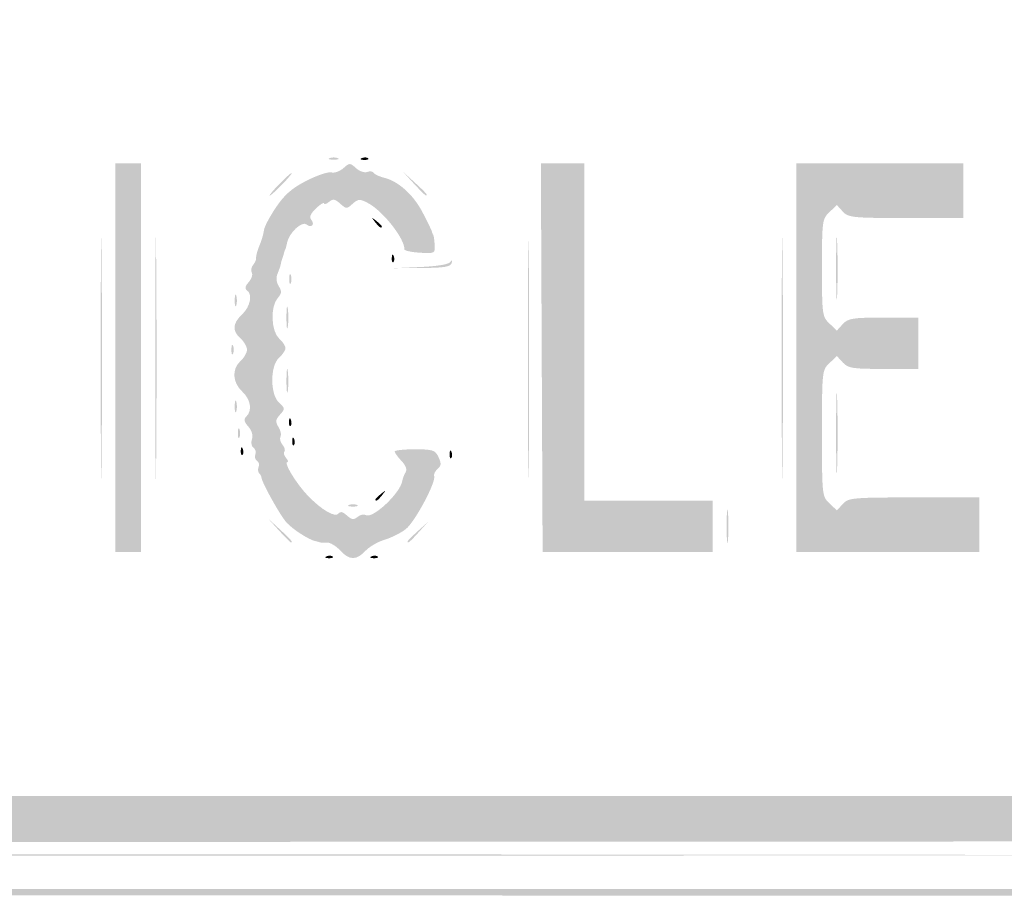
# Model space of a CAD drawing. Header units: inches. Extents: x -18 to 18.1, y -9 to 9.
# Tile 9 of 12: x -0.9 to 9.2, y -9 to 0. Entities that reach past the tile are written whole.
import ezdxf

# ---------------------------------------------------------------- set-up
doc = ezdxf.new("R2010")
doc.units = ezdxf.units.IN
doc.header["$MEASUREMENT"] = 0

msp = doc.modelspace()

# ---------------------------------------------------------------- hatches: boundary and pattern name
h = msp.add_hatch(color=7)
edge = h.paths.add_edge_path()
edge.add_spline(control_points=[(-16.717, -8.95), (-16.985, -8.897), (-17.355, -8.714), (-17.493, -8.566), (-17.628, -8.422), (-17.812, -8.152), (-17.86, -8.027), (-17.963, -7.76), (-17.967, -7.471), (-17.967, 0.034), (-17.967, 7.445), (-17.966, 7.61), (-17.902, 7.857), (-17.821, 8.177), (-17.719, 8.35), (-17.479, 8.579), (-17.25, 8.797), (-17.149, 8.852), (-16.822, 8.936), (-16.576, 8.999), (-16.305, 9), (0.026, 9)], knot_values=[0, 0, 0, 0, 1, 1, 1, 2, 2, 2, 3, 3, 3, 4, 4, 4, 5, 5, 5, 6, 6, 6, 7, 7, 7, 7], degree=3, periodic=0)
edge.add_line((0.026, 9), (16.625, 9))
edge.add_line((16.625, 9), (16.859, 8.931))
edge.add_spline(control_points=[(16.859, 8.931), (17.151, 8.845), (17.278, 8.771), (17.499, 8.558), (17.724, 8.342), (17.822, 8.17), (17.902, 7.857), (17.966, 7.61), (17.967, 7.446), (17.967, 0.039), (17.967, -5.334), (17.956, -7.59), (17.931, -7.745), (17.859, -8.169), (17.554, -8.58), (17.149, -8.796), (16.736, -9.016), (18.115, -9), (-0.028, -8.997), (-13.49, -8.994), (-16.54, -8.986), (-16.717, -8.95)], knot_values=[0, 0, 0, 0, 1, 1, 1, 2, 2, 2, 3, 3, 3, 4, 4, 4, 5, 5, 5, 6, 6, 6, 7, 7, 7, 7], degree=3, periodic=0)
edge = h.paths.add_edge_path(flags=0)
edge.add_spline(control_points=[(16.696, -8.886), (16.985, -8.831), (17.287, -8.681), (17.471, -8.504), (17.653, -8.327), (17.821, -8.002), (17.865, -7.745), (17.891, -7.59), (17.901, -5.334), (17.901, 0.039), (17.901, 7.446), (17.9, 7.61), (17.836, 7.857), (17.759, 8.159), (17.657, 8.343), (17.466, 8.525), (17.277, 8.705), (17.14, 8.782), (16.859, 8.865)], knot_values=[0, 0, 0, 0, 1, 1, 1, 2, 2, 2, 3, 3, 3, 4, 4, 4, 5, 5, 5, 6, 6, 6, 6], degree=3, periodic=0)
edge.add_line((16.859, 8.865), (16.625, 8.934))
edge.add_line((16.625, 8.934), (0.026, 8.934))
edge.add_spline(control_points=[(0.026, 8.934), (-16.305, 8.934), (-16.576, 8.933), (-16.822, 8.87), (-17.137, 8.789), (-17.245, 8.734), (-17.444, 8.548), (-17.651, 8.354), (-17.757, 8.167), (-17.836, 7.857), (-17.9, 7.61), (-17.901, 7.445), (-17.901, 0.034), (-17.901, -7.471), (-17.897, -7.76), (-17.794, -8.027), (-17.752, -8.136), (-17.571, -8.411), (-17.46, -8.534), (-17.355, -8.65), (-16.962, -8.836), (-16.717, -8.885), (-16.54, -8.92), (-13.49, -8.928), (-0.028, -8.931), (14.274, -8.934), (16.478, -8.928), (16.696, -8.886)], knot_values=[0, 0, 0, 0, 1, 1, 1, 2, 2, 2, 3, 3, 3, 4, 4, 4, 5, 5, 5, 6, 6, 6, 7, 7, 7, 8, 8, 8, 9, 9, 9, 9], degree=3, periodic=0)
h = msp.add_hatch(color=7)
edge = h.paths.add_edge_path()
edge.add_spline(control_points=[(-16.716, -8.425), (-16.733, -8.408), (-16.747, -8.406), (-16.747, -8.421), (-16.747, -8.435), (-16.77, -8.429), (-16.797, -8.407), (-16.824, -8.384), (-16.846, -8.375), (-16.846, -8.388), (-16.846, -8.4), (-16.911, -8.365), (-16.99, -8.311), (-17.098, -8.237), (-17.143, -8.222), (-17.171, -8.25), (-17.199, -8.279), (-17.219, -8.278), (-17.248, -8.248), (-17.277, -8.219), (-17.278, -8.199), (-17.251, -8.172), (-17.225, -8.145), (-17.24, -8.093), (-17.31, -7.974), (-17.362, -7.886), (-17.396, -7.813), (-17.385, -7.813), (-17.374, -7.813), (-17.382, -7.794), (-17.401, -7.77), (-17.421, -7.747), (-17.429, -7.698), (-17.42, -7.662), (-17.409, -7.62), (-17.432, -7.57), (-17.487, -7.518)], knot_values=[0, 0, 0, 0, 1, 1, 1, 2, 2, 2, 3, 3, 3, 4, 4, 4, 5, 5, 5, 6, 6, 6, 7, 7, 7, 8, 8, 8, 9, 9, 9, 10, 10, 10, 11, 11, 11, 12, 12, 12, 12], degree=3, periodic=0)
edge.add_line((-17.487, -7.518), (-17.571, -7.439))
edge.add_line((-17.571, -7.439), (-17.571, 0.016))
edge.add_line((-17.571, 0.016), (-17.571, 7.472))
edge.add_line((-17.571, 7.472), (-17.487, 7.551))
edge.add_spline(control_points=[(-17.487, 7.551), (-17.441, 7.595), (-17.409, 7.653), (-17.416, 7.681), (-17.423, 7.709), (-17.376, 7.836), (-17.31, 7.962), (-17.207, 8.16), (-17.162, 8.209), (-16.993, 8.312), (-16.885, 8.378), (-16.787, 8.426), (-16.774, 8.419), (-16.762, 8.411), (-16.743, 8.419), (-16.733, 8.436), (-16.723, 8.453), (-16.688, 8.459), (-16.656, 8.451), (-16.621, 8.442), (-16.565, 8.47), (-16.518, 8.52)], knot_values=[0, 0, 0, 0, 1, 1, 1, 2, 2, 2, 3, 3, 3, 4, 4, 4, 5, 5, 5, 6, 6, 6, 7, 7, 7, 7], degree=3, periodic=0)
edge.add_line((-16.518, 8.52), (-16.439, 8.604))
edge.add_line((-16.439, 8.604), (0, 8.604))
edge.add_line((0, 8.604), (16.439, 8.604))
edge.add_line((16.439, 8.604), (16.517, 8.521))
edge.add_spline(control_points=[(16.517, 8.521), (16.56, 8.475), (16.619, 8.441), (16.647, 8.446), (16.675, 8.451), (16.716, 8.443), (16.739, 8.429), (16.762, 8.414), (16.78, 8.41), (16.78, 8.419), (16.78, 8.428), (16.866, 8.388), (16.97, 8.329), (17.118, 8.246), (17.185, 8.18), (17.279, 8.026), (17.345, 7.918), (17.393, 7.82), (17.386, 7.807), (17.378, 7.795), (17.386, 7.776), (17.403, 7.766), (17.42, 7.756), (17.426, 7.721), (17.418, 7.689), (17.409, 7.654), (17.437, 7.598), (17.487, 7.551)], knot_values=[0, 0, 0, 0, 1, 1, 1, 2, 2, 2, 3, 3, 3, 4, 4, 4, 5, 5, 5, 6, 6, 6, 7, 7, 7, 8, 8, 8, 9, 9, 9, 9], degree=3, periodic=0)
edge.add_line((17.487, 7.551), (17.571, 7.472))
edge.add_line((17.571, 7.472), (17.571, 0.016))
edge.add_line((17.571, 0.016), (17.571, -7.439))
edge.add_line((17.571, -7.439), (17.487, -7.518))
edge.add_spline(control_points=[(17.487, -7.518), (17.437, -7.565), (17.409, -7.621), (17.418, -7.656), (17.426, -7.688), (17.42, -7.723), (17.403, -7.733), (17.386, -7.744), (17.375, -7.77), (17.379, -7.791), (17.388, -7.838), (17.256, -8.097), (17.208, -8.127), (17.183, -8.142), (17.185, -8.163), (17.212, -8.196), (17.26, -8.254), (17.223, -8.302), (17.17, -8.25), (17.143, -8.222), (17.096, -8.238), (16.99, -8.311), (16.911, -8.365), (16.846, -8.4), (16.846, -8.388), (16.846, -8.375), (16.828, -8.381), (16.805, -8.4), (16.77, -8.429), (16.744, -8.439), (16.706, -8.44), (16.702, -8.44), (9.187, -8.443), (0.007, -8.448), (-10.503, -8.453), (-16.696, -8.444), (-16.716, -8.425)], knot_values=[0, 0, 0, 0, 1, 1, 1, 2, 2, 2, 3, 3, 3, 4, 4, 4, 5, 5, 5, 6, 6, 6, 7, 7, 7, 8, 8, 8, 9, 9, 9, 10, 10, 10, 11, 11, 11, 12, 12, 12, 12], degree=3, periodic=0)
edge = h.paths.add_edge_path(flags=0)
edge.add_spline(control_points=[(-16.467, -8.044), (-16.408, -7.978), (-16.365, -7.978), (-0.005, -7.978)], knot_values=[0, 0, 0, 0, 1, 1, 1, 1], degree=3, periodic=0)
edge.add_line((-0.005, -7.978), (16.397, -7.978))
edge.add_line((16.397, -7.978), (16.472, -8.049))
edge.add_spline(control_points=[(16.472, -8.049), (16.53, -8.103), (16.558, -8.111), (16.593, -8.082), (16.618, -8.061), (16.645, -8.052), (16.655, -8.061), (16.682, -8.089), (16.977, -7.812), (17.031, -7.707), (17.079, -7.615), (17.078, -7.604), (17.014, -7.536)], knot_values=[0, 0, 0, 0, 1, 1, 1, 2, 2, 2, 3, 3, 3, 4, 4, 4, 4], degree=3, periodic=0)
edge.add_line((17.014, -7.536), (16.945, -7.463))
edge.add_line((16.945, -7.463), (16.945, 0))
edge.add_line((16.945, 0), (16.945, 7.463))
edge.add_line((16.945, 7.463), (17.014, 7.536))
edge.add_spline(control_points=[(17.014, 7.536), (17.072, 7.598), (17.077, 7.621), (17.043, 7.686), (16.985, 7.799), (16.779, 8.009), (16.67, 8.066), (16.583, 8.111), (16.57, 8.11), (16.503, 8.047)], knot_values=[0, 0, 0, 0, 1, 1, 1, 2, 2, 2, 3, 3, 3, 3], degree=3, periodic=0)
edge.add_line((16.503, 8.047), (16.43, 7.978))
edge.add_line((16.43, 7.978), (0, 7.978))
edge.add_line((0, 7.978), (-16.43, 7.978))
edge.add_line((-16.43, 7.978), (-16.503, 8.047))
edge.add_spline(control_points=[(-16.503, 8.047), (-16.57, 8.11), (-16.583, 8.111), (-16.67, 8.066), (-16.779, 8.009), (-16.985, 7.799), (-17.043, 7.686), (-17.077, 7.621), (-17.072, 7.598), (-17.014, 7.536)], knot_values=[0, 0, 0, 0, 1, 1, 1, 2, 2, 2, 3, 3, 3, 3], degree=3, periodic=0)
edge.add_line((-17.014, 7.536), (-16.945, 7.463))
edge.add_line((-16.945, 7.463), (-16.945, 0))
edge.add_line((-16.945, 0), (-16.945, -7.463))
edge.add_line((-16.945, -7.463), (-17.014, -7.536))
edge.add_spline(control_points=[(-17.014, -7.536), (-17.078, -7.604), (-17.079, -7.615), (-17.031, -7.707), (-16.972, -7.822), (-16.686, -8.084), (-16.647, -8.059), (-16.632, -8.05), (-16.611, -8.058), (-16.599, -8.076), (-16.569, -8.126), (-16.534, -8.118), (-16.467, -8.044)], knot_values=[0, 0, 0, 0, 1, 1, 1, 2, 2, 2, 3, 3, 3, 4, 4, 4, 4], degree=3, periodic=0)
for points in [[(0.066, -3.478), (0.066, -1.484), (0.198, -1.484), (0.33, -1.484), (0.33, -3.478), (0.33, -5.473), (0.198, -5.473), (0.066, -5.473), (0.066, -3.478)], [(4.443, -3.478), (4.434, -1.484), (4.657, -1.484), (4.879, -1.484), (4.879, -3.214), (4.879, -4.945), (5.538, -4.945), (6.198, -4.945), (6.198, -5.209), (6.198, -5.473), (5.325, -5.473), (4.452, -5.473), (4.443, -3.478)]]:
    msp.add_hatch(color=7).paths.add_polyline_path(points)
h = msp.add_hatch(color=7)
edge = h.paths.add_edge_path()
edge.add_spline(control_points=[(2.373, -5.455), (2.33, -5.409), (2.271, -5.374), (2.243, -5.376), (2.215, -5.379), (2.181, -5.378), (2.168, -5.373), (2.154, -5.369), (2.132, -5.363), (2.118, -5.36), (2.051, -5.345), (1.888, -5.24), (1.825, -5.171), (1.76, -5.1), (1.571, -4.76), (1.567, -4.709), (1.567, -4.697), (1.556, -4.677), (1.543, -4.664), (1.531, -4.652), (1.528, -4.623), (1.537, -4.599), (1.547, -4.575), (1.539, -4.547), (1.52, -4.535), (1.502, -4.524), (1.494, -4.494), (1.504, -4.469), (1.513, -4.445), (1.505, -4.414), (1.484, -4.402), (1.464, -4.389), (1.457, -4.35), (1.469, -4.314), (1.482, -4.273), (1.467, -4.224), (1.431, -4.184), (1.387, -4.134), (1.382, -4.11), (1.412, -4.081), (1.475, -4.017), (1.456, -3.907), (1.368, -3.824), (1.268, -3.73), (1.261, -3.593), (1.352, -3.511), (1.388, -3.478), (1.418, -3.426), (1.418, -3.396), (1.418, -3.365), (1.388, -3.313), (1.352, -3.28), (1.264, -3.201), (1.269, -3.127), (1.368, -3.033), (1.453, -2.953), (1.478, -2.823), (1.415, -2.784), (1.392, -2.77), (1.399, -2.742), (1.435, -2.702), (1.465, -2.669), (1.48, -2.625), (1.467, -2.605), (1.455, -2.585), (1.462, -2.548), (1.482, -2.524), (1.502, -2.5), (1.516, -2.467), (1.512, -2.451), (1.509, -2.436), (1.524, -2.379), (1.547, -2.324), (1.569, -2.27), (1.589, -2.2), (1.592, -2.169), (1.594, -2.138), (1.649, -2.034), (1.713, -1.938), (1.802, -1.805), (1.877, -1.739), (2.027, -1.662), (2.136, -1.606), (2.252, -1.567), (2.284, -1.576), (2.316, -1.584), (2.372, -1.564), (2.408, -1.532), (2.47, -1.476), (2.475, -1.476), (2.537, -1.532), (2.573, -1.564), (2.624, -1.582), (2.652, -1.571), (2.679, -1.561), (2.709, -1.565), (2.718, -1.58), (2.728, -1.596), (2.777, -1.618), (2.827, -1.631), (2.974, -1.668), (3.127, -1.806), (3.221, -1.988), (3.27, -2.082), (3.313, -2.17), (3.316, -2.184), (3.319, -2.198), (3.325, -2.212), (3.33, -2.217), (3.334, -2.222), (3.341, -2.267), (3.344, -2.317), (3.349, -2.408), (3.346, -2.409), (3.191, -2.4), (3.103, -2.394), (3.033, -2.379), (3.033, -2.365), (3.038, -2.257), (2.812, -1.97), (2.659, -1.89), (2.575, -1.846), (2.559, -1.847), (2.502, -1.898), (2.443, -1.952), (2.436, -1.952), (2.374, -1.896), (2.321, -1.848), (2.3, -1.845), (2.259, -1.879), (2.231, -1.901), (2.209, -1.908), (2.209, -1.894), (2.209, -1.879), (2.172, -1.902), (2.127, -1.945), (2.07, -1.998), (2.055, -2.034), (2.077, -2.061), (2.119, -2.111), (2.078, -2.152), (2.028, -2.11), (1.982, -2.072), (1.848, -2.198), (1.83, -2.296), (1.823, -2.33), (1.815, -2.361), (1.812, -2.365), (1.808, -2.37), (1.801, -2.388), (1.797, -2.407), (1.792, -2.425), (1.784, -2.451), (1.779, -2.464), (1.774, -2.478), (1.767, -2.504), (1.764, -2.522), (1.76, -2.54), (1.745, -2.583), (1.731, -2.617), (1.714, -2.655), (1.72, -2.705), (1.744, -2.744), (1.777, -2.797), (1.775, -2.819), (1.733, -2.866), (1.656, -2.951), (1.665, -3.205), (1.747, -3.28), (1.784, -3.313), (1.813, -3.358), (1.813, -3.379), (1.813, -3.401), (1.784, -3.445), (1.747, -3.478), (1.654, -3.563), (1.654, -3.855), (1.748, -3.94), (1.81, -3.997), (1.811, -4.003), (1.757, -4.062), (1.71, -4.114), (1.708, -4.136), (1.742, -4.19), (1.764, -4.226), (1.773, -4.27), (1.762, -4.288), (1.751, -4.307), (1.76, -4.344), (1.782, -4.37), (1.804, -4.397), (1.813, -4.429), (1.802, -4.44), (1.79, -4.452), (1.797, -4.481), (1.818, -4.505), (1.838, -4.53), (1.845, -4.549), (1.833, -4.549), (1.79, -4.549), (1.922, -4.767), (2.039, -4.89), (2.184, -5.042), (2.327, -5.125), (2.359, -5.075), (2.373, -5.052), (2.402, -5.059), (2.442, -5.096), (2.492, -5.141), (2.514, -5.144), (2.553, -5.112), (2.58, -5.089), (2.618, -5.081), (2.637, -5.093), (2.707, -5.136), (2.993, -4.867), (3.012, -4.741), (3.015, -4.717), (3.031, -4.678), (3.046, -4.654), (3.063, -4.626), (3.048, -4.584), (3.003, -4.537), (2.965, -4.496), (2.934, -4.453), (2.934, -4.44), (2.934, -4.428), (3.027, -4.418), (3.14, -4.418), (3.327, -4.418), (3.35, -4.426), (3.384, -4.499), (3.414, -4.564), (3.412, -4.588), (3.374, -4.619), (3.349, -4.641), (3.333, -4.674), (3.339, -4.693), (3.36, -4.755), (3.14, -5.165), (3.048, -5.237), (2.998, -5.276), (2.901, -5.325), (2.832, -5.346), (2.762, -5.366), (2.673, -5.418), (2.633, -5.461), (2.539, -5.56), (2.47, -5.559), (2.373, -5.455)], knot_values=[0, 0, 0, 0, 1, 1, 1, 2, 2, 2, 3, 3, 3, 4, 4, 4, 5, 5, 5, 6, 6, 6, 7, 7, 7, 8, 8, 8, 9, 9, 9, 10, 10, 10, 11, 11, 11, 12, 12, 12, 13, 13, 13, 14, 14, 14, 15, 15, 15, 16, 16, 16, 17, 17, 17, 18, 18, 18, 19, 19, 19, 20, 20, 20, 21, 21, 21, 22, 22, 22, 23, 23, 23, 24, 24, 24, 25, 25, 25, 26, 26, 26, 27, 27, 27, 28, 28, 28, 29, 29, 29, 30, 30, 30, 31, 31, 31, 32, 32, 32, 33, 33, 33, 34, 34, 34, 35, 35, 35, 36, 36, 36, 37, 37, 37, 38, 38, 38, 39, 39, 39, 40, 40, 40, 41, 41, 41, 42, 42, 42, 43, 43, 43, 44, 44, 44, 45, 45, 45, 46, 46, 46, 47, 47, 47, 48, 48, 48, 49, 49, 49, 50, 50, 50, 51, 51, 51, 52, 52, 52, 53, 53, 53, 54, 54, 54, 55, 55, 55, 56, 56, 56, 57, 57, 57, 58, 58, 58, 59, 59, 59, 60, 60, 60, 61, 61, 61, 62, 62, 62, 63, 63, 63, 64, 64, 64, 65, 65, 65, 66, 66, 66, 67, 67, 67, 68, 68, 68, 69, 69, 69, 70, 70, 70, 71, 71, 71, 72, 72, 72, 73, 73, 73, 74, 74, 74, 75, 75, 75, 76, 76, 76, 77, 77, 77, 78, 78, 78, 79, 79, 79, 80, 80, 80, 81, 81, 81, 82, 82, 82, 83, 83, 83, 83], degree=3, periodic=0)
h = msp.add_hatch(color=7)
edge = h.paths.add_edge_path()
edge.add_spline(control_points=[(2.266, -1.429), (2.289, -1.42), (2.326, -1.42), (2.349, -1.429), (2.372, -1.438), (2.353, -1.445), (2.308, -1.445), (2.262, -1.445), (2.244, -1.438), (2.266, -1.429)], knot_values=[0, 0, 0, 0, 1, 1, 1, 2, 2, 2, 3, 3, 3, 3], degree=3, periodic=0)
h = msp.add_hatch(color=7)
edge = h.paths.add_edge_path()
edge.add_spline(control_points=[(2.598, -1.428), (2.622, -1.419), (2.65, -1.42), (2.661, -1.431), (2.672, -1.442), (2.653, -1.449), (2.618, -1.448), (2.58, -1.446), (2.572, -1.439), (2.598, -1.428)], knot_values=[0, 0, 0, 0, 1, 1, 1, 2, 2, 2, 3, 3, 3, 3], degree=3, periodic=0)
h = msp.add_hatch(color=7)
edge = h.paths.add_edge_path()
edge.add_line((7.055, -3.478), (7.055, -1.484))
edge.add_line((7.055, -1.484), (7.912, -1.484))
edge.add_line((7.912, -1.484), (8.769, -1.484))
edge.add_line((8.769, -1.484), (8.769, -1.764))
edge.add_line((8.769, -1.764), (8.769, -2.044))
edge.add_line((8.769, -2.044), (8.181, -2.044))
edge.add_spline(control_points=[(8.181, -2.044), (7.633, -2.044), (7.589, -2.039), (7.533, -1.978)], knot_values=[0, 0, 0, 0, 1, 1, 1, 1], degree=3, periodic=0)
edge.add_line((7.533, -1.978), (7.472, -1.911))
edge.add_line((7.472, -1.911), (7.396, -1.983))
edge.add_spline(control_points=[(7.396, -1.983), (7.322, -2.053), (7.319, -2.074), (7.319, -2.555), (7.319, -3.035), (7.322, -3.057), (7.396, -3.127)], knot_values=[0, 0, 0, 0, 1, 1, 1, 2, 2, 2, 2], degree=3, periodic=0)
edge.add_line((7.396, -3.127), (7.472, -3.199))
edge.add_line((7.472, -3.199), (7.533, -3.132))
edge.add_spline(control_points=[(7.533, -3.132), (7.586, -3.074), (7.634, -3.066), (7.95, -3.066)], knot_values=[0, 0, 0, 0, 1, 1, 1, 1], degree=3, periodic=0)
edge.add_line((7.95, -3.066), (8.308, -3.066))
edge.add_line((8.308, -3.066), (8.308, -3.33))
edge.add_line((8.308, -3.33), (8.308, -3.593))
edge.add_line((8.308, -3.593), (7.95, -3.593))
edge.add_spline(control_points=[(7.95, -3.593), (7.634, -3.593), (7.586, -3.586), (7.533, -3.527)], knot_values=[0, 0, 0, 0, 1, 1, 1, 1], degree=3, periodic=0)
edge.add_line((7.533, -3.527), (7.472, -3.461))
edge.add_line((7.472, -3.461), (7.396, -3.533))
edge.add_spline(control_points=[(7.396, -3.533), (7.32, -3.604), (7.319, -3.617), (7.319, -4.253), (7.319, -4.889), (7.32, -4.902), (7.396, -4.973)], knot_values=[0, 0, 0, 0, 1, 1, 1, 2, 2, 2, 2], degree=3, periodic=0)
edge.add_line((7.396, -4.973), (7.472, -5.045))
edge.add_line((7.472, -5.045), (7.533, -4.979))
edge.add_spline(control_points=[(7.533, -4.979), (7.589, -4.916), (7.633, -4.912), (8.263, -4.912)], knot_values=[0, 0, 0, 0, 1, 1, 1, 1], degree=3, periodic=0)
edge.add_line((8.263, -4.912), (8.934, -4.912))
edge.add_line((8.934, -4.912), (8.934, -5.192))
edge.add_line((8.934, -5.192), (8.934, -5.473))
edge.add_line((8.934, -5.473), (7.995, -5.473))
edge.add_line((7.995, -5.473), (7.055, -5.473))
edge.add_line((7.055, -5.473), (7.055, -3.478))
h = msp.add_hatch(color=7)
edge = h.paths.add_edge_path()
edge.add_spline(control_points=[(1.747, -1.698), (1.809, -1.634), (1.867, -1.582), (1.876, -1.582), (1.885, -1.582), (1.842, -1.634), (1.78, -1.698), (1.719, -1.761), (1.661, -1.813), (1.652, -1.813), (1.643, -1.813), (1.686, -1.761), (1.747, -1.698)], knot_values=[0, 0, 0, 0, 1, 1, 1, 2, 2, 2, 3, 3, 3, 4, 4, 4, 4], degree=3, periodic=0)
h = msp.add_hatch(color=7)
edge = h.paths.add_edge_path()
edge.add_line((3.13, -1.69), (3.016, -1.566))
edge.add_line((3.016, -1.566), (3.14, -1.68))
edge.add_spline(control_points=[(3.14, -1.68), (3.255, -1.785), (3.279, -1.813), (3.254, -1.813), (3.248, -1.813), (3.193, -1.758), (3.13, -1.69)], knot_values=[0, 0, 0, 0, 1, 1, 1, 2, 2, 2, 2], degree=3, periodic=0)
h = msp.add_hatch(color=7)
edge = h.paths.add_edge_path()
edge.add_spline(control_points=[(-0.083, -3.478), (-0.083, -2.372), (-0.079, -1.924), (-0.074, -2.483), (-0.069, -3.042), (-0.069, -3.947), (-0.074, -4.494), (-0.079, -5.041), (-0.083, -4.584), (-0.083, -3.478)], knot_values=[0, 0, 0, 0, 1, 1, 1, 2, 2, 2, 3, 3, 3, 3], degree=3, periodic=0)
h = msp.add_hatch(color=7)
edge = h.paths.add_edge_path()
edge.add_spline(control_points=[(0.477, -3.478), (0.477, -2.372), (0.481, -1.924), (0.486, -2.483), (0.491, -3.042), (0.491, -3.947), (0.486, -4.494), (0.481, -5.041), (0.477, -4.584), (0.477, -3.478)], knot_values=[0, 0, 0, 0, 1, 1, 1, 2, 2, 2, 3, 3, 3, 3], degree=3, periodic=0)
h = msp.add_hatch(color=7)
edge = h.paths.add_edge_path()
edge.add_spline(control_points=[(4.301, -3.495), (4.301, -2.398), (4.305, -1.949), (4.31, -2.497), (4.315, -3.046), (4.315, -3.943), (4.31, -4.492), (4.305, -5.04), (4.301, -4.591), (4.301, -3.495)], knot_values=[0, 0, 0, 0, 1, 1, 1, 2, 2, 2, 3, 3, 3, 3], degree=3, periodic=0)
h = msp.add_hatch(color=7)
edge = h.paths.add_edge_path()
edge.add_spline(control_points=[(6.906, -3.478), (6.906, -2.372), (6.91, -1.924), (6.915, -2.483), (6.92, -3.042), (6.92, -3.947), (6.915, -4.494), (6.91, -5.041), (6.906, -4.584), (6.906, -3.478)], knot_values=[0, 0, 0, 0, 1, 1, 1, 2, 2, 2, 3, 3, 3, 3], degree=3, periodic=0)
h = msp.add_hatch(color=7)
edge = h.paths.add_edge_path()
edge.add_spline(control_points=[(2.732, -2.085), (2.691, -2.033), (2.692, -2.032), (2.745, -2.073), (2.776, -2.098), (2.802, -2.124), (2.802, -2.13), (2.802, -2.158), (2.775, -2.14), (2.732, -2.085)], knot_values=[0, 0, 0, 0, 1, 1, 1, 2, 2, 2, 3, 3, 3, 3], degree=3, periodic=0)
h = msp.add_hatch(color=7)
edge = h.paths.add_edge_path()
edge.add_spline(control_points=[(7.464, -2.555), (7.464, -2.265), (7.469, -2.151), (7.475, -2.301), (7.481, -2.451), (7.481, -2.689), (7.475, -2.828), (7.469, -2.968), (7.464, -2.845), (7.464, -2.555)], knot_values=[0, 0, 0, 0, 1, 1, 1, 2, 2, 2, 3, 3, 3, 3], degree=3, periodic=0)
h = msp.add_hatch(color=7)
edge = h.paths.add_edge_path()
edge.add_spline(control_points=[(2.904, -2.453), (2.905, -2.415), (2.913, -2.407), (2.924, -2.433), (2.933, -2.457), (2.932, -2.486), (2.921, -2.497), (2.91, -2.508), (2.902, -2.488), (2.904, -2.453)], knot_values=[0, 0, 0, 0, 1, 1, 1, 2, 2, 2, 3, 3, 3, 3], degree=3, periodic=0)
h = msp.add_hatch(color=7)
edge = h.paths.add_edge_path()
edge.add_spline(control_points=[(3.197, -2.547), (3.364, -2.54), (3.487, -2.52), (3.504, -2.496), (3.524, -2.468), (3.529, -2.47), (3.519, -2.505), (3.508, -2.545), (3.444, -2.555), (3.212, -2.557)], knot_values=[0, 0, 0, 0, 1, 1, 1, 2, 2, 2, 3, 3, 3, 3], degree=3, periodic=0)
edge.add_line((3.212, -2.557), (2.918, -2.559))
edge.add_line((2.918, -2.559), (3.197, -2.547))
h = msp.add_hatch(color=7)
edge = h.paths.add_edge_path()
edge.add_spline(control_points=[(1.851, -2.67), (1.851, -2.625), (1.859, -2.606), (1.868, -2.629), (1.877, -2.652), (1.877, -2.689), (1.868, -2.712), (1.859, -2.734), (1.851, -2.716), (1.851, -2.67)], knot_values=[0, 0, 0, 0, 1, 1, 1, 2, 2, 2, 3, 3, 3, 3], degree=3, periodic=0)
h = msp.add_hatch(color=7)
edge = h.paths.add_edge_path()
edge.add_spline(control_points=[(1.292, -2.885), (1.293, -2.83), (1.3, -2.812), (1.309, -2.844), (1.317, -2.876), (1.316, -2.921), (1.307, -2.943), (1.298, -2.965), (1.291, -2.939), (1.292, -2.885)], knot_values=[0, 0, 0, 0, 1, 1, 1, 2, 2, 2, 3, 3, 3, 3], degree=3, periodic=0)
h = msp.add_hatch(color=7)
edge = h.paths.add_edge_path()
edge.add_spline(control_points=[(1.823, -3.066), (1.823, -2.966), (1.829, -2.925), (1.837, -2.975), (1.844, -3.025), (1.844, -3.107), (1.837, -3.157), (1.829, -3.206), (1.823, -3.166), (1.823, -3.066)], knot_values=[0, 0, 0, 0, 1, 1, 1, 2, 2, 2, 3, 3, 3, 3], degree=3, periodic=0)
h = msp.add_hatch(color=7)
edge = h.paths.add_edge_path()
edge.add_spline(control_points=[(1.258, -3.396), (1.258, -3.35), (1.265, -3.332), (1.275, -3.354), (1.284, -3.377), (1.284, -3.414), (1.275, -3.437), (1.265, -3.459), (1.258, -3.441), (1.258, -3.396)], knot_values=[0, 0, 0, 0, 1, 1, 1, 2, 2, 2, 3, 3, 3, 3], degree=3, periodic=0)
h = msp.add_hatch(color=7)
edge = h.paths.add_edge_path()
edge.add_spline(control_points=[(1.823, -3.709), (1.824, -3.6), (1.83, -3.559), (1.837, -3.619), (1.844, -3.678), (1.844, -3.767), (1.837, -3.817), (1.829, -3.866), (1.823, -3.818), (1.823, -3.709)], knot_values=[0, 0, 0, 0, 1, 1, 1, 2, 2, 2, 3, 3, 3, 3], degree=3, periodic=0)
h = msp.add_hatch(color=7)
edge = h.paths.add_edge_path()
edge.add_spline(control_points=[(7.464, -4.253), (7.464, -3.881), (7.469, -3.729), (7.475, -3.915), (7.481, -4.101), (7.481, -4.405), (7.475, -4.591), (7.469, -4.777), (7.464, -4.624), (7.464, -4.253)], knot_values=[0, 0, 0, 0, 1, 1, 1, 2, 2, 2, 3, 3, 3, 3], degree=3, periodic=0)
h = msp.add_hatch(color=7)
edge = h.paths.add_edge_path()
edge.add_spline(control_points=[(1.292, -3.973), (1.293, -3.918), (1.3, -3.9), (1.309, -3.932), (1.317, -3.964), (1.316, -4.009), (1.307, -4.031), (1.298, -4.053), (1.291, -4.027), (1.292, -3.973)], knot_values=[0, 0, 0, 0, 1, 1, 1, 2, 2, 2, 3, 3, 3, 3], degree=3, periodic=0)
h = msp.add_hatch(color=7)
edge = h.paths.add_edge_path()
edge.add_spline(control_points=[(1.849, -4.135), (1.85, -4.096), (1.858, -4.088), (1.869, -4.115), (1.878, -4.138), (1.877, -4.167), (1.866, -4.178), (1.855, -4.189), (1.847, -4.169), (1.849, -4.135)], knot_values=[0, 0, 0, 0, 1, 1, 1, 2, 2, 2, 3, 3, 3, 3], degree=3, periodic=0)
h = msp.add_hatch(color=7)
edge = h.paths.add_edge_path()
edge.add_spline(control_points=[(1.324, -4.253), (1.324, -4.207), (1.331, -4.189), (1.341, -4.212), (1.35, -4.234), (1.35, -4.271), (1.341, -4.294), (1.331, -4.317), (1.324, -4.298), (1.324, -4.253)], knot_values=[0, 0, 0, 0, 1, 1, 1, 2, 2, 2, 3, 3, 3, 3], degree=3, periodic=0)
h = msp.add_hatch(color=7)
edge = h.paths.add_edge_path()
edge.add_spline(control_points=[(1.882, -4.332), (1.883, -4.294), (1.891, -4.286), (1.902, -4.312), (1.911, -4.336), (1.91, -4.365), (1.899, -4.376), (1.888, -4.387), (1.88, -4.367), (1.882, -4.332)], knot_values=[0, 0, 0, 0, 1, 1, 1, 2, 2, 2, 3, 3, 3, 3], degree=3, periodic=0)
h = msp.add_hatch(color=7)
edge = h.paths.add_edge_path()
edge.add_spline(control_points=[(1.354, -4.431), (1.356, -4.393), (1.364, -4.385), (1.374, -4.411), (1.384, -4.435), (1.383, -4.464), (1.372, -4.475), (1.361, -4.486), (1.353, -4.466), (1.354, -4.431)], knot_values=[0, 0, 0, 0, 1, 1, 1, 2, 2, 2, 3, 3, 3, 3], degree=3, periodic=0)
h = msp.add_hatch(color=7)
edge = h.paths.add_edge_path()
edge.add_spline(control_points=[(3.497, -4.464), (3.499, -4.426), (3.507, -4.418), (3.517, -4.444), (3.527, -4.468), (3.525, -4.497), (3.514, -4.508), (3.503, -4.519), (3.496, -4.499), (3.497, -4.464)], knot_values=[0, 0, 0, 0, 1, 1, 1, 2, 2, 2, 3, 3, 3, 3], degree=3, periodic=0)
h = msp.add_hatch(color=7)
edge = h.paths.add_edge_path()
edge.add_spline(control_points=[(2.736, -4.933), (2.736, -4.926), (2.762, -4.9), (2.794, -4.875), (2.846, -4.834), (2.847, -4.835), (2.806, -4.887), (2.763, -4.942), (2.736, -4.96), (2.736, -4.933)], knot_values=[0, 0, 0, 0, 1, 1, 1, 2, 2, 2, 3, 3, 3, 3], degree=3, periodic=0)
h = msp.add_hatch(color=7)
edge = h.paths.add_edge_path()
edge.add_spline(control_points=[(2.464, -4.989), (2.487, -4.98), (2.524, -4.98), (2.547, -4.989), (2.569, -4.998), (2.551, -5.006), (2.505, -5.006), (2.46, -5.006), (2.442, -4.998), (2.464, -4.989)], knot_values=[0, 0, 0, 0, 1, 1, 1, 2, 2, 2, 3, 3, 3, 3], degree=3, periodic=0)
h = msp.add_hatch(color=7)
edge = h.paths.add_edge_path()
edge.add_spline(control_points=[(6.341, -5.209), (6.341, -5.055), (6.347, -4.992), (6.354, -5.069), (6.361, -5.146), (6.361, -5.272), (6.354, -5.349), (6.347, -5.426), (6.341, -5.363), (6.341, -5.209)], knot_values=[0, 0, 0, 0, 1, 1, 1, 2, 2, 2, 3, 3, 3, 3], degree=3, periodic=0)
h = msp.add_hatch(color=7)
edge = h.paths.add_edge_path()
edge.add_line((1.745, -5.25), (1.632, -5.126))
edge.add_line((1.632, -5.126), (1.755, -5.24))
edge.add_spline(control_points=[(1.755, -5.24), (1.871, -5.346), (1.894, -5.374), (1.869, -5.374), (1.864, -5.374), (1.808, -5.318), (1.745, -5.25)], knot_values=[0, 0, 0, 0, 1, 1, 1, 2, 2, 2, 2], degree=3, periodic=0)
h = msp.add_hatch(color=7)
edge = h.paths.add_edge_path()
edge.add_spline(control_points=[(3.066, -5.363), (3.066, -5.358), (3.114, -5.309), (3.173, -5.256)], knot_values=[0, 0, 0, 0, 1, 1, 1, 1], degree=3, periodic=0)
edge.add_line((3.173, -5.256), (3.28, -5.159))
edge.add_line((3.28, -5.159), (3.183, -5.266))
edge.add_spline(control_points=[(3.183, -5.266), (3.093, -5.366), (3.066, -5.389), (3.066, -5.363)], knot_values=[0, 0, 0, 0, 1, 1, 1, 1], degree=3, periodic=0)
h = msp.add_hatch(color=7)
edge = h.paths.add_edge_path()
edge.add_spline(control_points=[(2.236, -5.516), (2.259, -5.506), (2.288, -5.508), (2.299, -5.519), (2.31, -5.529), (2.29, -5.537), (2.255, -5.536), (2.217, -5.534), (2.209, -5.526), (2.236, -5.516)], knot_values=[0, 0, 0, 0, 1, 1, 1, 2, 2, 2, 3, 3, 3, 3], degree=3, periodic=0)
h = msp.add_hatch(color=7)
edge = h.paths.add_edge_path()
edge.add_spline(control_points=[(2.697, -5.516), (2.721, -5.506), (2.749, -5.508), (2.76, -5.519), (2.771, -5.529), (2.752, -5.537), (2.717, -5.536), (2.679, -5.534), (2.671, -5.526), (2.697, -5.516)], knot_values=[0, 0, 0, 0, 1, 1, 1, 2, 2, 2, 3, 3, 3, 3], degree=3, periodic=0)
h = msp.add_hatch(color=7)
edge = h.paths.add_edge_path()
edge.add_spline(control_points=[(-8.316, -8.58), (-3.742, -8.575), (3.742, -8.575), (8.316, -8.58), (12.89, -8.584), (9.148, -8.588), (0, -8.588), (-9.148, -8.588), (-12.89, -8.584), (-8.316, -8.58)], knot_values=[0, 0, 0, 0, 1, 1, 1, 2, 2, 2, 3, 3, 3, 3], degree=3, periodic=0)

doc.saveas('drawing.dxf')
